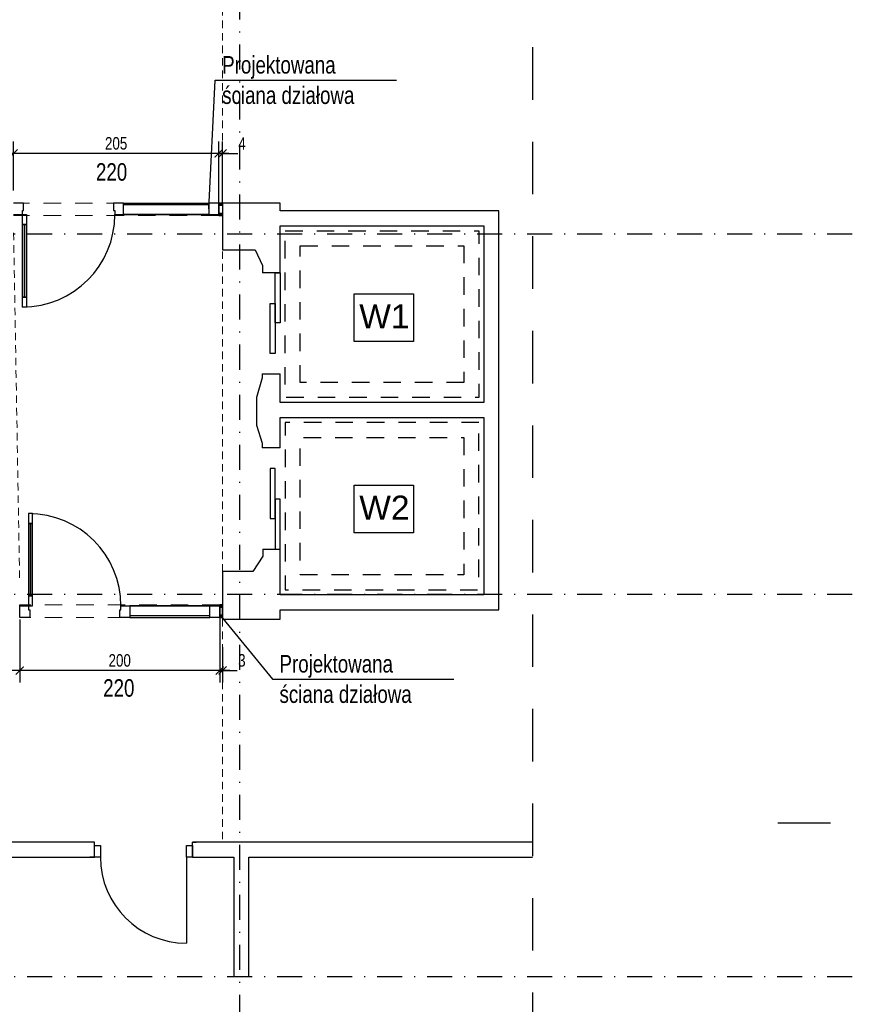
# Model space of a CAD drawing. Header units: metres. Extents: x -2787 to 2213, y 38 to 4347.
# Tile 7 of 14: x -550 to 287, y 1068 to 2053. Entities that reach past the tile are written whole.
import ezdxf

# ---------------------------------------------------------------- set-up
doc = ezdxf.new("R2010")
doc.units = ezdxf.units.M
doc.header["$LTSCALE"] = 50
doc.header["$MEASUREMENT"] = 0
for name, pattern in [('DO', [1, 0.5, -0.24, 0.02, -0.24]), ('DP', [0.63, 0.35, -0.28]), ('Przer. długie kreski', [0.25, 0.15, -0.1])]:
    doc.linetypes.add(name, pattern=pattern)
for name, color, linetype in [('A_konstrukcja_', 7, 'Continuous'), ('A_ppoż proj', 7, 'Continuous'), ('BZ_lpd', 1, 'DP'), ('BZ_odn', 1, 'Continuous'), ('BZ_osd', 1, 'DO'), ('BZ_txs', 2, 'Continuous'), ('BZ_wym', 1, 'Continuous'), ('k3_projektowane sciany', 2, 'Continuous'), ('k3_sciany istn', 1, 'DP')]:
    doc.layers.add(name, color=color, linetype=linetype)
doc.styles.add('BIKTS', font='bikromsw.shx', dxfattribs={"width": 0.8})
doc.styles.add('BIKWYM', font='bikromsw.shx', dxfattribs={"width": 0.8})
doc.styles.add('GENERATED_STYLE_1', font='arial.ttf')
doc.dimstyles.new('BZ_BGR_50', dxfattribs={"dimscale": 0.5, "dimtxt": 25, "dimasz": 1.666667, "dimexe": 0, "dimexo": 0, "dimgap": 0, "dimtad": 0, "dimdec": 1, "dimrnd": 0.5, "dimzin": 9, "dimdsep": 46, "dimtxsty": 'BIKWYM', "dimblk": 'NONE', "dimcen": 0, "dimse1": 1, "dimse2": 1, "dimclrd": 256, "dimclre": 256, "dimclrt": 7, "dimadec": 0, "dimazin": 0, "dimtfac": 0.033333, "dimtdec": 1, "dimtmove": 0, "dimatfit": 3, "dimldrblk": 'NONE', "dimfxl": 1, "dimtvp": 0.8, "dimtolj": 1, "dimarcsym": 0})
doc.dimstyles.new('BZ_KP_50', dxfattribs={"dimscale": 0.5, "dimtxt": 25, "dimasz": 16, "dimexe": 24, "dimexo": 0, "dimgap": 0, "dimtad": 0, "dimdec": 1, "dimrnd": 0.5, "dimzin": 9, "dimdsep": 46, "dimtxsty": 'BIKWYM', "dimblk": 'ARCHTICK', "dimblk1": 'ARCHTICK', "dimblk2": 'WYM-KP', "dimcen": 0, "dimdle": 20, "dimclrd": 256, "dimclre": 256, "dimclrt": 7, "dimadec": 0, "dimazin": 0, "dimtfac": 0.033333, "dimtdec": 1, "dimtmove": 0, "dimatfit": 3, "dimfxl": 1, "dimtvp": 0.8, "dimtfillclr": 256, "dimtolj": 1, "dimarcsym": 0})
pattern_1 = [(45, (-18742.704, -2612.634), (-5.7024626, 5.7024626), []), (45, (-18737.001, -2612.634), (-5.7024626, 5.7024626), [4.0323, -2.0161])]

# ---------------------------------------------------------------- blocks, each defined once
blk = doc.blocks.new('_ArchTick')
at = {"color": 0, "linetype": 'ByBlock', "const_width": 0.15}
blk.add_lwpolyline([(-0.5, -0.5), (0.5, 0.5)], dxfattribs=at)
blk = doc.blocks.new('*D237')
at = {"layer": 'BZ_wym', "lineweight": -2}
for p, q in [((-549.9, 1453.09), (-549.9, 1390.08)), ((-349.9, 1455.09), (-349.9, 1390.08)), ((-339.9, 1402.08), (-559.9, 1402.08))]:
    blk.add_line(p, q, dxfattribs=at)
at = {"layer": 'Defpoints', "color": 0}
for p in [(-549.9, 1453.09), (-349.9, 1455.09), (-549.9, 1402.08)]:
    blk.add_point(p, dxfattribs=at)
at = {"layer": 'BZ_wym', "lineweight": -2, "xscale": 8, "yscale": 8, "zscale": 8, "rotation": 180}
blk.add_blockref('_ArchTick', (-549.9, 1402.08), dxfattribs=at)
at = {"layer": 'BZ_wym', "lineweight": -2, "xscale": 8, "yscale": 8, "zscale": 8}
blk.add_blockref('_ArchTick', (-349.9, 1402.08), dxfattribs=at)
at = {"layer": 'BZ_wym', "color": 7, "insert": (-449.9, 1412.08), "char_height": 12.5, "attachment_point": 5, "style": 'BIKWYM'}
blk.add_mtext('\\A1;200', dxfattribs=at)
blk = doc.blocks.new('WYM-KP')
blk.add_hatch(color=256).paths.add_polyline_path([(-3, 0, 1), (3, 0, 1)])
blk.add_circle((0, 0), 3)
blk = doc.blocks.new('*D238')
at = {"layer": 'BZ_wym', "lineweight": -2}
for p, q in [((-349.9, 1455.09), (-349.9, 1390.08)), ((-347.09, 1425.31), (-347.09, 1390.08)), ((-349.9, 1402.08), (-357.9, 1402.08)), ((-349.9, 1402.08), (-347.09, 1402.08)), ((-347.09, 1402.08), (-332.42, 1402.08))]:
    blk.add_line(p, q, dxfattribs=at)
at = {"layer": 'Defpoints', "color": 0}
for p in [(-349.9, 1455.09), (-347.09, 1425.31), (-347.09, 1402.08)]:
    blk.add_point(p, dxfattribs=at)
at = {"layer": 'BZ_wym', "lineweight": -2, "xscale": 8, "yscale": 8, "zscale": 8}
blk.add_blockref('_ArchTick', (-349.9, 1402.08), dxfattribs=at)
at = {"layer": 'BZ_wym', "lineweight": -2, "xscale": 8, "yscale": 8, "zscale": 8, "rotation": 180}
blk.add_blockref('_ArchTick', (-347.09, 1402.08), dxfattribs=at)
at = {"layer": 'BZ_wym', "color": 7, "insert": (-327.76, 1412.08), "char_height": 12.5, "attachment_point": 5, "style": 'BIKWYM'}
blk.add_mtext('\\A1;3', dxfattribs=at)
blk = doc.blocks.new('*D239')
at = {"layer": 'BZ_wym', "lineweight": -2}
for p, q in [((-555.99, 1882.01), (-555.99, 1930.95)), ((-350.96, 1869.31), (-350.96, 1930.95)), ((-340.96, 1918.95), (-565.99, 1918.95))]:
    blk.add_line(p, q, dxfattribs=at)
at = {"layer": 'Defpoints', "color": 0}
for p in [(-555.99, 1918.95), (-555.99, 1882.01), (-350.96, 1869.31)]:
    blk.add_point(p, dxfattribs=at)
at = {"layer": 'BZ_wym', "lineweight": -2, "xscale": 8, "yscale": 8, "zscale": 8, "rotation": 180}
blk.add_blockref('_ArchTick', (-555.99, 1918.95), dxfattribs=at)
at = {"layer": 'BZ_wym', "lineweight": -2, "xscale": 8, "yscale": 8, "zscale": 8}
blk.add_blockref('_ArchTick', (-350.96, 1918.95), dxfattribs=at)
at = {"layer": 'BZ_wym', "color": 7, "insert": (-453.47, 1928.95), "char_height": 12.5, "attachment_point": 5, "style": 'BIKWYM'}
blk.add_mtext('\\A1;205', dxfattribs=at)
blk = doc.blocks.new('*D240')
at = {"layer": 'BZ_wym', "lineweight": -2}
for p, q in [((-350.96, 1869.31), (-350.96, 1930.95)), ((-347.09, 1869.31), (-347.09, 1930.95)), ((-350.96, 1918.95), (-358.96, 1918.95)), ((-350.96, 1918.95), (-347.09, 1918.95)), ((-347.09, 1918.95), (-331.95, 1918.95))]:
    blk.add_line(p, q, dxfattribs=at)
at = {"layer": 'Defpoints', "color": 0}
for p in [(-347.09, 1918.95), (-350.96, 1869.31), (-347.09, 1869.31)]:
    blk.add_point(p, dxfattribs=at)
at = {"layer": 'BZ_wym', "lineweight": -2, "xscale": 8, "yscale": 8, "zscale": 8}
blk.add_blockref('_ArchTick', (-350.96, 1918.95), dxfattribs=at)
at = {"layer": 'BZ_wym', "lineweight": -2, "xscale": 8, "yscale": 8, "zscale": 8, "rotation": 180}
blk.add_blockref('_ArchTick', (-347.09, 1918.95), dxfattribs=at)
at = {"layer": 'BZ_wym', "color": 7, "insert": (-327.52, 1928.95), "char_height": 12.5, "attachment_point": 5, "style": 'BIKWYM'}
blk.add_mtext('\\A1;4', dxfattribs=at)
blk = doc.blocks.new('_None')

msp = doc.modelspace()

# ---------------------------------------------------------------- hatches: boundary and pattern name
at = {"layer": 'k3_projektowane sciany', "linetype": 'Continuous'}
h = msp.add_hatch(dxfattribs=at)
h.set_pattern_fill('FP_65', color=256, scale=100, style=0, pattern_type=2)
h.set_pattern_definition(pattern_1)
h.paths.add_polyline_path([(-350.96, 1869.31), (-350.96, 1868.06), (-347.09, 1868.06), (-347.09, 1869.31)])
h = msp.add_hatch(dxfattribs=at)
h.set_pattern_fill('FP_65', color=256, scale=100, style=0, pattern_type=2)
h.set_pattern_definition(pattern_1)
h.paths.add_polyline_path([(-347.09, 1868.06), (-350.96, 1868.06), (-350.96, 1866.81), (-347.09, 1866.81)])
h = msp.add_hatch(dxfattribs=at)
h.set_pattern_fill('FP_65', color=256, scale=100, style=0, pattern_type=2)
h.set_pattern_definition(pattern_1)
h.paths.add_polyline_path([(-350.96, 1858.06), (-350.96, 1857.81), (-350.96, 1856.81), (-347.09, 1856.81), (-347.09, 1858.06)])
h = msp.add_hatch(dxfattribs=at)
h.set_pattern_fill('FP_65', color=256, scale=100, style=0, pattern_type=2)
h.set_pattern_definition(pattern_1)
h.paths.add_polyline_path([(-347.09, 1467.59), (-349.9, 1467.59), (-349.9, 1466.59), (-349.9, 1466.34), (-347.09, 1466.34)])
h = msp.add_hatch(dxfattribs=at)
h.set_pattern_fill('FP_65', color=256, scale=100, style=0, pattern_type=2)
h.set_pattern_definition(pattern_1)
h.paths.add_polyline_path([(-349.9, 1457.59), (-349.9, 1456.34), (-347.09, 1456.34), (-347.09, 1457.59)])
h = msp.add_hatch(dxfattribs=at)
h.set_pattern_fill('FP_65', color=256, scale=100, style=0, pattern_type=2)
h.set_pattern_definition(pattern_1)
h.paths.add_polyline_path([(-349.9, 1456.34), (-349.9, 1455.09), (-347.09, 1455.09), (-347.09, 1456.34)])

# ---------------------------------------------------------------- linework, layer by layer
at = {"layer": 'A_konstrukcja_', "color": 1, "linetype": 'Przer. długie kreski', "lineweight": 13}
for p, q in [((-347.09, 1869.31), (-347.09, 2085.61)), ((-347.09, 1500.94), (-347.09, 1822.61)), ((-347.09, 1453.44), (-347.09, 1230.51))]:
    msp.add_line(p, q, dxfattribs=at)
at = {"layer": 'A_ppoż proj', "color": 1, "linetype": 'Przer. długie kreski', "lineweight": 13}
msp.add_line((-555.99, 1839.61), (-549.89, 1490.31), dxfattribs=at)
at = {"layer": 'BZ_lpd', "ltscale": 3}
msp.add_line((208.19, 1249.92), (1271.67, 1249.92), dxfattribs=at)
msp.add_lwpolyline([(-37.04, 2875.63), (-37.04, 710.03)], dxfattribs=at)
at = {"layer": 'BZ_osd'}
for p, q in [((-329.73, 752.79), (-329.73, 2875.21)), ((1432.45, 1838.11), (-2495.29, 1838.11)), ((1432.45, 1478.11), (-2495.29, 1478.11)), ((1432.45, 1095.82), (-2495.29, 1095.82))]:
    msp.add_line(p, q, dxfattribs=at)
at = {"layer": 'k3_projektowane sciany', "linetype": 'DP', "lineweight": 5}
for p, q in [((-350.96, 1869.31), (-555.96, 1869.31)), ((-350.96, 1856.81), (-555.96, 1856.81)), ((-349.9, 1467.59), (-549.9, 1467.59)), ((-349.9, 1455.09), (-549.9, 1455.09))]:
    msp.add_line(p, q, dxfattribs=at)
at = {"layer": 'k3_projektowane sciany', "color": 252, "linetype": 'Continuous'}
for p, q in [((-545.96, 1869.31), (-555.96, 1869.31)), ((-547.16, 1857.81), (-547.16, 1861.81)), ((-547.16, 1861.81), (-545.96, 1861.81)), ((-545.96, 1861.81), (-545.96, 1869.31)), ((-455.96, 1869.31), (-455.96, 1861.81)), ((-445.96, 1869.31), (-455.96, 1869.31)), ((-455.96, 1861.81), (-454.76, 1861.81)), ((-454.76, 1861.81), (-454.76, 1857.81)), ((-445.96, 1857.81), (-445.96, 1869.31)), ((-445.96, 1869.31), (-360.96, 1869.31)), ((-445.96, 1857.81), (-445.96, 1869.31)), ((-360.96, 1867.51), (-445.96, 1867.51)), ((-350.96, 1869.31), (-360.96, 1869.31)), ((-360.96, 1869.31), (-360.96, 1857.81)), ((-360.96, 1869.31), (-360.96, 1857.81)), ((-555.96, 1857.81), (-547.16, 1857.81)), ((-547.16, 1847.81), (-547.16, 1857.81)), ((-547.16, 1857.81), (-543.16, 1857.81)), ((-543.16, 1857.81), (-543.16, 1847.81)), ((-454.76, 1857.81), (-445.96, 1857.81)), ((-360.96, 1857.81), (-445.96, 1857.81)), ((-445.96, 1857.81), (-360.96, 1857.81)), ((-360.96, 1857.81), (-350.96, 1857.81)), ((-547.16, 1847.81), (-545.16, 1847.81)), ((-547.16, 1775.41), (-547.16, 1847.81)), ((-543.16, 1847.81), (-547.16, 1847.81)), ((-545.16, 1847.81), (-545.16, 1775.41)), ((-545.16, 1847.81), (-543.16, 1847.81)), ((-545.16, 1775.41), (-545.16, 1847.81)), ((-545.16, 1775.41), (-545.16, 1847.81)), ((-543.16, 1847.81), (-543.16, 1775.41)), ((-545.16, 1775.41), (-547.16, 1775.41)), ((-547.16, 1765.41), (-547.16, 1775.41)), ((-547.16, 1775.41), (-543.16, 1775.41)), ((-543.16, 1775.41), (-545.16, 1775.41)), ((-543.16, 1775.41), (-543.16, 1765.41)), ((-543.16, 1765.41), (-547.16, 1765.41)), ((-541.1, 1558.99), (-541.1, 1548.99)), ((-537.1, 1558.99), (-541.1, 1558.99)), ((-537.1, 1548.99), (-537.1, 1558.99)), ((-539.1, 1548.99), (-541.1, 1548.99)), ((-541.1, 1548.99), (-541.1, 1476.59)), ((-541.1, 1548.99), (-537.1, 1548.99)), ((-539.1, 1476.59), (-539.1, 1548.99)), ((-537.1, 1548.99), (-539.1, 1548.99)), ((-539.1, 1548.99), (-539.1, 1476.59)), ((-539.1, 1548.99), (-539.1, 1476.59)), ((-537.1, 1476.59), (-537.1, 1548.99)), ((-541.1, 1476.59), (-539.1, 1476.59)), ((-537.1, 1476.59), (-541.1, 1476.59)), ((-541.1, 1476.59), (-541.1, 1466.59)), ((-539.1, 1476.59), (-537.1, 1476.59)), ((-537.1, 1466.59), (-537.1, 1476.59)), ((-549.9, 1466.59), (-549.9, 1467.59)), ((-549.9, 1466.34), (-549.9, 1466.59)), ((-549.9, 1455.09), (-549.9, 1466.59)), ((-549.9, 1466.59), (-541.1, 1466.59)), ((-549.9, 1466.34), (-549.9, 1466.59)), ((-541.1, 1466.59), (-541.1, 1462.59)), ((-541.1, 1466.59), (-537.1, 1466.59)), ((-448.7, 1462.59), (-448.7, 1466.59)), ((-448.7, 1466.59), (-439.9, 1466.59)), ((-439.9, 1466.59), (-439.9, 1455.09)), ((-359.9, 1466.59), (-439.9, 1466.59)), ((-439.9, 1466.59), (-439.9, 1455.09)), ((-439.9, 1466.59), (-359.9, 1466.59)), ((-359.9, 1455.09), (-359.9, 1466.59)), ((-359.9, 1466.59), (-349.9, 1466.59)), ((-359.9, 1455.09), (-359.9, 1466.59)), ((-549.9, 1465.09), (-549.9, 1466.34)), ((-549.9, 1465.09), (-549.9, 1466.34)), ((-549.9, 1457.59), (-549.9, 1465.09)), ((-549.9, 1457.59), (-549.9, 1465.09)), ((-549.9, 1456.34), (-549.9, 1457.59)), ((-549.9, 1456.34), (-549.9, 1457.59)), ((-541.1, 1462.59), (-539.9, 1462.59)), ((-539.9, 1462.59), (-539.9, 1455.09)), ((-449.9, 1455.09), (-449.9, 1462.59)), ((-449.9, 1462.59), (-448.7, 1462.59)), ((-359.9, 1456.89), (-439.9, 1456.89)), ((-549.9, 1455.09), (-549.9, 1456.34)), ((-549.9, 1455.09), (-549.9, 1456.34)), ((-539.9, 1455.09), (-549.9, 1455.09)), ((-439.9, 1455.09), (-449.9, 1455.09)), ((-439.9, 1455.09), (-359.9, 1455.09)), ((-349.9, 1455.09), (-359.9, 1455.09))]:
    msp.add_line(p, q, dxfattribs=at)
at = {"layer": 'k3_projektowane sciany', "linetype": 'Continuous'}
for p, q in [((-350.96, 1869.31), (-350.96, 1868.06)), ((-350.96, 1857.81), (-350.96, 1869.31)), ((-350.96, 1869.31), (-350.96, 1868.06)), ((-347.09, 1868.06), (-350.96, 1868.06)), ((-350.96, 1868.06), (-350.96, 1866.81)), ((-350.96, 1868.06), (-350.96, 1866.81)), ((-347.09, 1866.81), (-350.96, 1866.81)), ((-350.96, 1866.81), (-350.96, 1859.31)), ((-350.96, 1866.81), (-350.96, 1859.31)), ((-350.96, 1859.31), (-347.09, 1859.31)), ((-350.96, 1859.31), (-350.96, 1858.06)), ((-350.96, 1859.31), (-350.96, 1858.06)), ((-350.96, 1858.06), (-347.09, 1858.06)), ((-350.96, 1858.06), (-350.96, 1857.81)), ((-350.96, 1858.06), (-350.96, 1857.81)), ((-350.96, 1857.81), (-350.96, 1856.81)), ((-349.9, 1466.59), (-349.9, 1467.59)), ((-349.9, 1466.34), (-349.9, 1466.59)), ((-349.9, 1466.59), (-349.9, 1455.09)), ((-349.9, 1466.34), (-349.9, 1466.59)), ((-347.09, 1466.34), (-349.9, 1466.34)), ((-349.9, 1465.09), (-349.9, 1466.34)), ((-349.9, 1465.09), (-349.9, 1466.34)), ((-347.09, 1465.09), (-349.9, 1465.09)), ((-349.9, 1457.59), (-349.9, 1465.09)), ((-349.9, 1457.59), (-349.9, 1465.09)), ((-349.9, 1457.59), (-347.09, 1457.59)), ((-349.9, 1456.34), (-349.9, 1457.59)), ((-349.9, 1456.34), (-349.9, 1457.59)), ((-349.9, 1456.34), (-347.09, 1456.34)), ((-349.9, 1455.09), (-349.9, 1456.34)), ((-349.9, 1455.09), (-349.9, 1456.34))]:
    msp.add_line(p, q, dxfattribs=at)
at = {"layer": 'k3_projektowane sciany', "linetype": 'Continuous', "flags": 128}
for points in [[(-347.09, 1869.31), (-350.96, 1869.31)], [(-347.09, 1869.31), (-347.09, 1868.06)], [(-347.09, 1868.06), (-347.09, 1866.81)], [(-347.09, 1866.81), (-347.09, 1859.31)], [(-350.96, 1856.81), (-347.09, 1856.81)], [(-347.09, 1859.31), (-347.09, 1858.06)], [(-347.09, 1858.06), (-347.09, 1856.81)], [(-347.09, 1467.59), (-349.9, 1467.59)], [(-347.09, 1466.34), (-347.09, 1467.59)], [(-347.09, 1465.09), (-347.09, 1466.34)], [(-347.09, 1457.59), (-347.09, 1465.09)], [(-347.09, 1456.34), (-347.09, 1457.59)], [(-349.9, 1455.09), (-347.09, 1455.09)], [(-347.09, 1455.09), (-347.09, 1456.34)]]:
    msp.add_lwpolyline(points, dxfattribs=at)
at = {"layer": 'k3_projektowane sciany', "color": 252, "linetype": 'Continuous'}
for centre, start, end in [((-547.16, 1857.81), 270, 0), ((-541.1, 1466.59), 0, 90)]:
    msp.add_arc(centre, 92.4, start, end, dxfattribs=at)
at = {"layer": 'k3_sciany istn', "linetype": 'DP'}
for p, q in [((-269.39, 1689.87), (-269.39, 1826.61)), ((-269.39, 1826.61), (-105.79, 1826.61)), ((-105.79, 1826.61), (-105.79, 1689.87)), ((-105.79, 1689.87), (-269.39, 1689.87))]:
    msp.add_line(p, q, dxfattribs=at)
at = {"layer": 'k3_sciany istn', "linetype": 'Continuous'}
for p, q in [((-289.39, 1799.52), (-307.19, 1799.52)), ((-307.49, 1698.6), (-289.39, 1698.6)), ((-289.39, 1624.79), (-307.38, 1624.79)), ((-306.68, 1523.29), (-289.39, 1523.29)), ((-475.21, 1230.51), (-478.91, 1230.51)), ((-475.21, 1230.51), (-478.91, 1230.51)), ((-475.21, 1227.01), (-475.21, 1230.51)), ((-475.21, 1227.01), (-475.21, 1230.51)), ((-377.21, 1230.51), (-373.51, 1230.51)), ((-377.21, 1227.01), (-377.21, 1230.51)), ((-377.21, 1227.01), (-377.21, 1230.51)), ((-377.21, 1230.51), (-373.51, 1230.51)), ((-475.21, 1215.51), (-475.21, 1227.01)), ((-475.21, 1227.01), (-469.21, 1227.01)), ((-475.21, 1215.51), (-475.21, 1227.01)), ((-475.21, 1215.51), (-475.21, 1227.01)), ((-469.21, 1227.01), (-469.21, 1215.51)), ((-383.21, 1215.51), (-383.21, 1227.01)), ((-383.21, 1227.01), (-377.21, 1227.01)), ((-377.21, 1215.51), (-377.21, 1227.01)), ((-377.21, 1227.01), (-377.21, 1215.51)), ((-377.21, 1215.51), (-377.21, 1227.01)), ((-475.21, 1215.51), (-479.91, 1215.51)), ((-475.21, 1215.51), (-479.91, 1215.51)), ((-469.21, 1215.51), (-475.21, 1215.51)), ((-377.21, 1215.51), (-383.21, 1215.51)), ((-383.21, 1215.51), (-383.21, 1129.51)), ((-377.21, 1215.51), (-372.51, 1215.51)), ((-377.21, 1215.51), (-372.51, 1215.51))]:
    msp.add_line(p, q, dxfattribs=at)
at = {"layer": 'k3_sciany istn', "linetype": 'Continuous', "flags": 128}
for points in [[(-289.39, 1869.31), (-347.09, 1869.31)], [(-347.09, 1869.31), (-347.09, 1822.61)], [(-289.39, 1861.61), (-289.39, 1869.31)], [(-70.79, 1861.61), (-289.39, 1861.61)], [(-70.79, 1846.61), (-70.79, 1861.61)], [(-289.39, 1799.52), (-289.39, 1846.61)], [(-289.39, 1846.61), (-85.79, 1846.61)], [(-85.79, 1846.61), (-85.79, 1669.87)], [(-70.79, 1462.79), (-70.79, 1846.61)], [(-347.09, 1822.61), (-314.59, 1822.61)], [(-314.59, 1822.61), (-307.19, 1806.82)], [(-307.19, 1806.82), (-307.19, 1799.52)], [(-307.49, 1694.62), (-313.29, 1674.96)], [(-307.49, 1698.62), (-307.49, 1694.62)], [(-289.39, 1669.87), (-289.39, 1698.6)], [(-313.29, 1674.96), (-313.29, 1647.24)], [(-85.79, 1669.87), (-289.39, 1669.87)], [(-289.39, 1624.79), (-289.39, 1654.87)], [(-289.39, 1654.87), (-85.79, 1654.87)], [(-85.79, 1654.87), (-85.79, 1477.79)], [(-313.29, 1647.24), (-307.38, 1629.49)], [(-307.38, 1629.49), (-307.38, 1624.79)], [(-306.68, 1516.29), (-316.91, 1500.94)], [(-306.68, 1523.29), (-306.68, 1516.29)], [(-289.39, 1477.79), (-289.39, 1523.29)], [(-316.91, 1500.94), (-347.09, 1500.94)], [(-347.09, 1500.94), (-347.09, 1453.44)], [(-85.79, 1477.79), (-289.39, 1477.79)], [(-289.39, 1453.44), (-289.39, 1462.79)], [(-289.39, 1462.79), (-70.79, 1462.79)], [(-347.09, 1453.44), (-289.39, 1453.44)], [(-475.21, 1230.51), (-835.61, 1230.51)], [(-37.04, 1230.51), (-377.21, 1230.51)], [(-642.64, 1215.51), (-475.21, 1215.51)], [(-377.21, 1215.51), (-335.64, 1215.51)], [(-335.64, 1215.51), (-335.64, 1095.82)], [(-320.64, 1215.51), (-37.04, 1215.51)], [(-320.64, 1095.82), (-320.64, 1215.51)]]:
    msp.add_lwpolyline(points, dxfattribs=at)
at = {"layer": 'k3_sciany istn', "linetype": 'DP', "flags": 128}
for points in [[(-284.39, 1841.61), (-90.79, 1841.61), (-90.79, 1674.87), (-284.39, 1674.87)], [(-90.79, 1649.87), (-284.39, 1649.87), (-284.39, 1482.79), (-90.79, 1482.79)], [(-105.79, 1634.87), (-105.79, 1497.79), (-269.39, 1497.79), (-269.39, 1634.87)]]:
    msp.add_lwpolyline(points, close=True, dxfattribs=at)
at = {"layer": 'k3_sciany istn', "linetype": 'Continuous', "flags": 128}
for points in [[(-294.39, 1749.52), (-294.39, 1799.52), (-289.39, 1799.52), (-289.39, 1749.52)], [(-215.38, 1778.53), (-156.01, 1778.53), (-156.01, 1730.82), (-215.38, 1730.82)], [(-299.39, 1718.93), (-299.39, 1768.93), (-294.39, 1768.93), (-294.39, 1718.93)], [(-299.39, 1603.89), (-299.39, 1553.89), (-294.39, 1553.89), (-294.39, 1603.89)], [(-215.38, 1587.38), (-156.01, 1587.38), (-156.01, 1539.67), (-215.38, 1539.67)], [(-294.39, 1573.29), (-294.39, 1523.29), (-289.39, 1523.29), (-289.39, 1573.29)]]:
    msp.add_lwpolyline(points, close=True, dxfattribs=at)
at = {"layer": 'k3_sciany istn', "linetype": 'Continuous'}
msp.add_arc((-383.21, 1215.51), 86, 180, 270, dxfattribs=at)

# ---------------------------------------------------------------- texts
at = {"layer": 'BZ_txs', "style": 'BIKTS', "width": 0.8}
for s, p in [('Projektowana', (-347.45, 1998.76)), ('ściana działowa', (-347.45, 1968.4)), ('220', (-473.65, 1891.7)), ('Projektowana', (-290.13, 1400.01)), ('220', (-466.41, 1375.88)), ('ściana działowa', (-290.13, 1369.66))]:
    msp.add_text(s, height=17.5, dxfattribs=at).set_placement(p)
at = {"layer": 'k3_sciany istn', "linetype": 'Continuous', "char_height": 23.999, "attachment_point": 4, "style": 'GENERATED_STYLE_1'}
for s, insert in [('\\A1;{\\fArial|b0|i0|c238|p38;W1}', (-210.38, 1756.04)), ('\\A1;{\\fArial|b0|i0|c238|p38;W2}', (-210.38, 1564.89))]:
    msp.add_mtext(s, dxfattribs=dict(at, insert=insert))

# ---------------------------------------------------------------- dimensions: what is measured, and where the dimension line sits
at = {"layer": 'BZ_wym'}
for base, p1, p2, picture, middle in [((-555.99, 1918.95), (-350.96, 1869.31), (-555.99, 1882.01), '*D239', (-453.47, 1928.95)), ((-347.09, 1918.95), (-350.96, 1869.31), (-347.09, 1869.31), '*D240', (-327.52, 1928.95)), ((-549.9, 1402.08), (-349.9, 1455.09), (-549.9, 1453.09), '*D237', (-449.9, 1412.08)), ((-347.09, 1402.08), (-349.9, 1455.09), (-347.09, 1425.31), '*D238', (-327.76, 1412.08))]:
    dim = msp.add_linear_dim(base=base, p1=p1, p2=p2, dimstyle='BZ_KP_50', override={"dimdec": 0, "dimrnd": 1, "dimatfit": 1}, dxfattribs=at)
    dim.commit()
    dim.dimension.update_dxf_attribs({"geometry": picture, "text_midpoint": middle})

# ---------------------------------------------------------------- leaders
at = {"layer": 'BZ_odn'}
for points in [[(-360.96, 1863.56), (-354.45, 1992.03), (-173.11, 1992.03)], [(-349.9, 1457.59), (-297.13, 1393.28), (-115.8, 1393.28)]]:
    msp.add_leader(points, dimstyle='BZ_BGR_50', dxfattribs=at)

doc.saveas('drawing.dxf')
